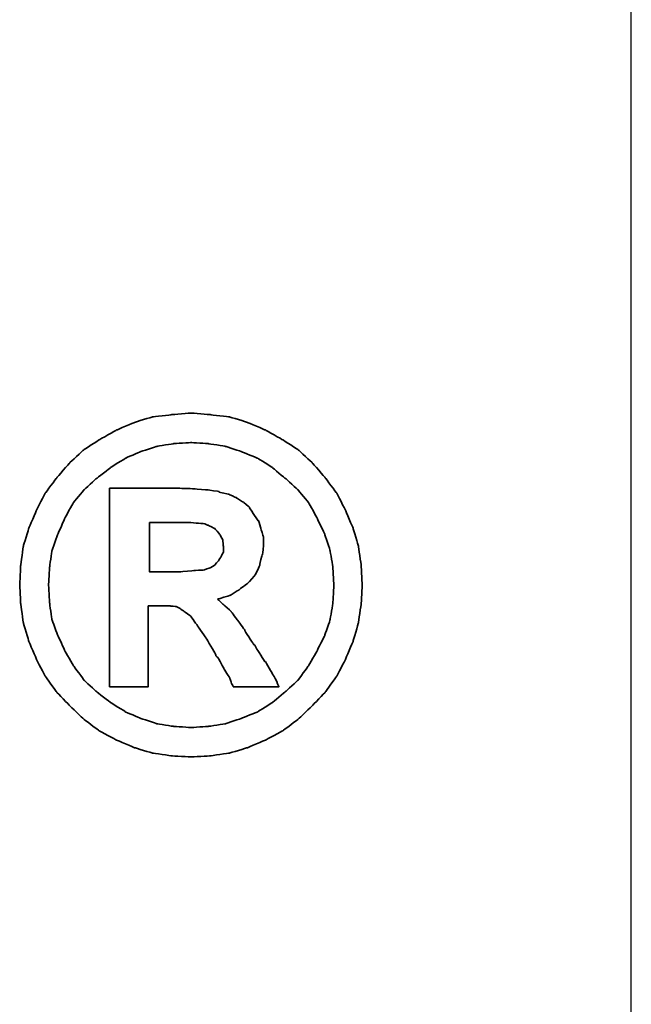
# Model space of a CAD drawing. Header units: millimetres. Extents: x 1805 to 4914, y -1594 to 860.
# Tile 106 of 256: x 2260.39 to 2263.38, y -1245.49 to -1240.67. Entities that reach past the tile are written whole.
import ezdxf

# ---------------------------------------------------------------- set-up
doc = ezdxf.new("R2010")
doc.units = ezdxf.units.MM
doc.layers.get('0').update_dxf_attribs({"linetype": 'CONTINUOUS'})
doc.layers.add('DIM', color=4, linetype='CONTINUOUS')
doc.layers.add('layer 1', color=7, linetype='CONTINUOUS')

# ---------------------------------------------------------------- blocks, each defined once
blk = doc.blocks.new('TBI MOTION logo(完整正式版)')
at = {"layer": 'layer 1', "color": 22, "lineweight": 35}
for points, knots in [([(81.20634, 4.98624), (81.20634, 4.98624), (81.18649, 5.32862), (81.18649, 5.32862), (81.18649, 5.32862), (81.18649, 5.32862), (81.13886, 5.66206), (81.13886, 5.66206), (81.13886, 5.66206), (81.13886, 5.66206), (81.04359, 5.97764), (81.04359, 5.97764), (81.04359, 5.97764), (81.04359, 5.97764), (80.91061, 6.29124), (80.91061, 6.29124), (80.91061, 6.29124), (80.91061, 6.29124), (80.75778, 6.58697), (80.75778, 6.58697), (80.75778, 6.58697), (80.75778, 6.58697), (80.5593, 6.85294), (80.5593, 6.85294), (80.5593, 6.85294), (80.5593, 6.85294), (80.33105, 7.1189), (80.33105, 7.1189), (80.33105, 7.1189), (80.33105, 7.1189), (80.09287, 7.33921), (80.09287, 7.33921), (80.09287, 7.33921), (80.09287, 7.33921), (79.815, 7.51982), (79.815, 7.51982), (79.815, 7.51982), (79.815, 7.51982), (79.51133, 7.69051), (79.51133, 7.69051), (79.51133, 7.69051), (79.51133, 7.69051), (79.19773, 7.8235), (79.19773, 7.8235), (79.19773, 7.8235), (79.19773, 7.8235), (78.88215, 7.91877), (78.88215, 7.91877), (78.88215, 7.91877), (78.88215, 7.91877), (78.54871, 7.95846), (78.54871, 7.95846), (78.54871, 7.95846), (78.54871, 7.95846), (78.21526, 7.98625), (78.21526, 7.98625), (78.21526, 7.98625), (78.21526, 7.98625), (77.87388, 7.95846), (77.87388, 7.95846), (77.87388, 7.95846), (77.87388, 7.95846), (77.54044, 7.91877), (77.54044, 7.91877), (77.54044, 7.91877), (77.54044, 7.91877), (77.22485, 7.8235), (77.22485, 7.8235), (77.22485, 7.8235), (77.22485, 7.8235), (76.91027, 7.69051), (76.91027, 7.69051), (76.91027, 7.69051), (76.91027, 7.69051), (76.6056, 7.51982), (76.6056, 7.51982), (76.6056, 7.51982), (76.6056, 7.51982), (76.32972, 7.33921), (76.32972, 7.33921), (76.32972, 7.33921), (76.32972, 7.33921), (76.09154, 7.1189), (76.09154, 7.1189), (76.09154, 7.1189), (76.09154, 7.1189), (75.86329, 6.85294), (75.86329, 6.85294), (75.86329, 6.85294), (75.86329, 6.85294), (75.66382, 6.58697), (75.66382, 6.58697), (75.66382, 6.58697), (75.66382, 6.58697), (75.51099, 6.29124), (75.51099, 6.29124), (75.51099, 6.29124), (75.51099, 6.29124), (75.37702, 5.97764), (75.37702, 5.97764), (75.37702, 5.97764), (75.37702, 5.97764), (75.28175, 5.66206), (75.28175, 5.66206), (75.28175, 5.66206), (75.28175, 5.66206), (75.23411, 5.32862), (75.23411, 5.32862), (75.23411, 5.32862), (75.23411, 5.32862), (75.21625, 4.98624), (75.21625, 4.98624), (75.21625, 4.98624), (75.21625, 4.98624), (75.23411, 4.6528), (75.23411, 4.6528), (75.23411, 4.6528), (75.23411, 4.6528), (75.28175, 4.32035), (75.28175, 4.32035), (75.28175, 4.32035), (75.28175, 4.32035), (75.37702, 3.99583), (75.37702, 3.99583), (75.37702, 3.99583), (75.37702, 3.99583), (75.51099, 3.68224), (75.51099, 3.68224), (75.51099, 3.68224), (75.51099, 3.68224), (75.66382, 3.38749), (75.66382, 3.38749), (75.66382, 3.38749), (75.66382, 3.38749), (75.86329, 3.10963), (75.86329, 3.10963), (75.86329, 3.10963), (75.86329, 3.10963), (76.09154, 2.87145), (76.09154, 2.87145), (76.09154, 2.87145), (76.09154, 2.87145), (76.32972, 2.6432), (76.32972, 2.6432), (76.32972, 2.6432), (76.32972, 2.6432), (76.6056, 2.43381), (76.6056, 2.43381), (76.6056, 2.43381), (76.6056, 2.43381), (76.91027, 2.27205), (76.91027, 2.27205), (76.91027, 2.27205), (76.91027, 2.27205), (77.22485, 2.13906), (77.22485, 2.13906), (77.22485, 2.13906), (77.22485, 2.13906), (77.54044, 2.0438), (77.54044, 2.0438), (77.54044, 2.0438), (77.54044, 2.0438), (77.87388, 1.99616), (77.87388, 1.99616), (77.87388, 1.99616), (77.87388, 1.99616), (78.21526, 1.97631), (78.21526, 1.97631), (78.21526, 1.97631), (78.21526, 1.97631), (78.54871, 1.99616), (78.54871, 1.99616), (78.54871, 1.99616), (78.54871, 1.99616), (78.88215, 2.0438), (78.88215, 2.0438), (78.88215, 2.0438), (78.88215, 2.0438), (79.19773, 2.13906), (79.19773, 2.13906), (79.19773, 2.13906), (79.19773, 2.13906), (79.51133, 2.27205), (79.51133, 2.27205), (79.51133, 2.27205), (79.51133, 2.27205), (79.815, 2.43381), (79.815, 2.43381), (79.815, 2.43381), (79.815, 2.43381), (80.09287, 2.6432), (80.09287, 2.6432), (80.09287, 2.6432), (80.09287, 2.6432), (80.33105, 2.87145), (80.33105, 2.87145), (80.33105, 2.87145), (80.33105, 2.87145), (80.5593, 3.10963), (80.5593, 3.10963), (80.5593, 3.10963), (80.5593, 3.10963), (80.75778, 3.38749), (80.75778, 3.38749), (80.75778, 3.38749), (80.75778, 3.38749), (80.91061, 3.68224), (80.91061, 3.68224), (80.91061, 3.68224), (80.91061, 3.68224), (81.04359, 3.99583), (81.04359, 3.99583), (81.04359, 3.99583), (81.04359, 3.99583), (81.13886, 4.32035), (81.13886, 4.32035), (81.13886, 4.32035), (81.13886, 4.32035), (81.18649, 4.6528), (81.18649, 4.6528), (81.18649, 4.6528), (81.18649, 4.6528), (81.20634, 4.98624), (81.20634, 4.98624)], [0, 0, 0, 0, 0.01785714, 0.01785714, 0.01785714, 0.01785715, 0.03571429, 0.03571429, 0.03571429, 0.0357143, 0.05357143, 0.05357143, 0.05357143, 0.05357144, 0.07142857, 0.07142857, 0.07142857, 0.07142858, 0.08928571, 0.08928571, 0.08928571, 0.08928572, 0.10714286, 0.10714286, 0.10714286, 0.10714287, 0.125, 0.125, 0.125, 0.12500001, 0.14285714, 0.14285714, 0.14285714, 0.14285715, 0.16071429, 0.16071429, 0.16071429, 0.1607143, 0.17857143, 0.17857143, 0.17857143, 0.17857144, 0.19642857, 0.19642857, 0.19642857, 0.19642858, 0.21428571, 0.21428571, 0.21428571, 0.21428572, 0.23214286, 0.23214286, 0.23214286, 0.23214287, 0.25, 0.25, 0.25, 0.25000001, 0.26785714, 0.26785714, 0.26785714, 0.26785715, 0.28571429, 0.28571429, 0.28571429, 0.2857143, 0.30357143, 0.30357143, 0.30357143, 0.30357144, 0.32142857, 0.32142857, 0.32142857, 0.32142858, 0.33928571, 0.33928571, 0.33928571, 0.33928572, 0.35714286, 0.35714286, 0.35714286, 0.35714287, 0.375, 0.375, 0.375, 0.37500001, 0.39285714, 0.39285714, 0.39285714, 0.39285715, 0.41071429, 0.41071429, 0.41071429, 0.4107143, 0.42857143, 0.42857143, 0.42857143, 0.42857144, 0.44642857, 0.44642857, 0.44642857, 0.44642858, 0.46428571, 0.46428571, 0.46428571, 0.46428572, 0.48214286, 0.48214286, 0.48214286, 0.48214287, 0.5, 0.5, 0.5, 0.50000001, 0.51785714, 0.51785714, 0.51785714, 0.51785715, 0.53571429, 0.53571429, 0.53571429, 0.5357143, 0.55357143, 0.55357143, 0.55357143, 0.55357144, 0.57142857, 0.57142857, 0.57142857, 0.57142858, 0.58928571, 0.58928571, 0.58928571, 0.58928572, 0.60714286, 0.60714286, 0.60714286, 0.60714287, 0.625, 0.625, 0.625, 0.62500001, 0.64285714, 0.64285714, 0.64285714, 0.64285715, 0.66071429, 0.66071429, 0.66071429, 0.6607143, 0.67857143, 0.67857143, 0.67857143, 0.67857144, 0.69642857, 0.69642857, 0.69642857, 0.69642858, 0.71428571, 0.71428571, 0.71428571, 0.71428572, 0.73214286, 0.73214286, 0.73214286, 0.73214287, 0.75, 0.75, 0.75, 0.75000001, 0.76785714, 0.76785714, 0.76785714, 0.76785715, 0.78571429, 0.78571429, 0.78571429, 0.7857143, 0.80357143, 0.80357143, 0.80357143, 0.80357144, 0.82142857, 0.82142857, 0.82142857, 0.82142858, 0.83928571, 0.83928571, 0.83928571, 0.83928572, 0.85714286, 0.85714286, 0.85714286, 0.85714287, 0.875, 0.875, 0.875, 0.87500001, 0.89285714, 0.89285714, 0.89285714, 0.89285715, 0.91071429, 0.91071429, 0.91071429, 0.9107143, 0.92857143, 0.92857143, 0.92857143, 0.92857144, 0.94642857, 0.94642857, 0.94642857, 0.94642858, 0.96428571, 0.96428571, 0.96428571, 0.96428572, 0.98214286, 0.98214286, 0.98214286, 0.98214287, 1, 1, 1, 1]), ([(80.71014, 4.98624), (80.71014, 4.98624), (80.69129, 5.29091), (80.69129, 5.29091), (80.69129, 5.29091), (80.69129, 5.29091), (80.64464, 5.57672), (80.64464, 5.57672), (80.64464, 5.57672), (80.64464, 5.57672), (80.54937, 5.87245), (80.54937, 5.87245), (80.54937, 5.87245), (80.54937, 5.87245), (80.41639, 6.14833), (80.41639, 6.14833), (80.41639, 6.14833), (80.41639, 6.14833), (80.27349, 6.41429), (80.27349, 6.41429), (80.27349, 6.41429), (80.27349, 6.41429), (80.08295, 6.64255), (80.08295, 6.64255), (80.08295, 6.64255), (80.08295, 6.64255), (79.86264, 6.84301), (79.86264, 6.84301), (79.86264, 6.84301), (79.86264, 6.84301), (79.63439, 7.03355), (79.63439, 7.03355), (79.63439, 7.03355), (79.63439, 7.03355), (79.37835, 7.1963), (79.37835, 7.1963), (79.37835, 7.1963), (79.37835, 7.1963), (79.10246, 7.30944), (79.10246, 7.30944), (79.10246, 7.30944), (79.10246, 7.30944), (78.81665, 7.40471), (78.81665, 7.40471), (78.81665, 7.40471), (78.81665, 7.40471), (78.511, 7.45234), (78.511, 7.45234), (78.511, 7.45234), (78.511, 7.45234), (78.21526, 7.47219), (78.21526, 7.47219), (78.21526, 7.47219), (78.21526, 7.47219), (77.9106, 7.45234), (77.9106, 7.45234), (77.9106, 7.45234), (77.9106, 7.45234), (77.61685, 7.40471), (77.61685, 7.40471), (77.61685, 7.40471), (77.61685, 7.40471), (77.32012, 7.30944), (77.32012, 7.30944), (77.32012, 7.30944), (77.32012, 7.30944), (77.06309, 7.1963), (77.06309, 7.1963), (77.06309, 7.1963), (77.06309, 7.1963), (76.80606, 7.03355), (76.80606, 7.03355), (76.80606, 7.03355), (76.80606, 7.03355), (76.55797, 6.84301), (76.55797, 6.84301), (76.55797, 6.84301), (76.55797, 6.84301), (76.34063, 6.64255), (76.34063, 6.64255), (76.34063, 6.64255), (76.34063, 6.64255), (76.1491, 6.41429), (76.1491, 6.41429), (76.1491, 6.41429), (76.1491, 6.41429), (76.0062, 6.14833), (76.0062, 6.14833), (76.0062, 6.14833), (76.0062, 6.14833), (75.88314, 5.87245), (75.88314, 5.87245), (75.88314, 5.87245), (75.88314, 5.87245), (75.77794, 5.57672), (75.77794, 5.57672), (75.77794, 5.57672), (75.77794, 5.57672), (75.73924, 5.29091), (75.73924, 5.29091), (75.73924, 5.29091), (75.73924, 5.29091), (75.72039, 4.98624), (75.72039, 4.98624), (75.72039, 4.98624), (75.72039, 4.98624), (75.73924, 4.67165), (75.73924, 4.67165), (75.73924, 4.67165), (75.73924, 4.67165), (75.77794, 4.37791), (75.77794, 4.37791), (75.77794, 4.37791), (75.77794, 4.37791), (75.88314, 4.10102), (75.88314, 4.10102), (75.88314, 4.10102), (75.88314, 4.10102), (76.0062, 3.83407), (76.0062, 3.83407), (76.0062, 3.83407), (76.0062, 3.83407), (76.15902, 3.56811), (76.15902, 3.56811), (76.15902, 3.56811), (76.15902, 3.56811), (76.34063, 3.32001), (76.34063, 3.32001), (76.34063, 3.32001), (76.34063, 3.32001), (76.55797, 3.11955), (76.55797, 3.11955), (76.55797, 3.11955), (76.55797, 3.11955), (76.80606, 2.92901), (76.80606, 2.92901), (76.80606, 2.92901), (76.80606, 2.92901), (77.06309, 2.76725), (77.06309, 2.76725), (77.06309, 2.76725), (77.06309, 2.76725), (77.32012, 2.65412), (77.32012, 2.65412), (77.32012, 2.65412), (77.32012, 2.65412), (77.61685, 2.55786), (77.61685, 2.55786), (77.61685, 2.55786), (77.61685, 2.55786), (77.9106, 2.51022), (77.9106, 2.51022), (77.9106, 2.51022), (77.9106, 2.51022), (78.21526, 2.49137), (78.21526, 2.49137), (78.21526, 2.49137), (78.21526, 2.49137), (78.511, 2.51022), (78.511, 2.51022), (78.511, 2.51022), (78.511, 2.51022), (78.81665, 2.55786), (78.81665, 2.55786), (78.81665, 2.55786), (78.81665, 2.55786), (79.10246, 2.65412), (79.10246, 2.65412), (79.10246, 2.65412), (79.10246, 2.65412), (79.37835, 2.76725), (79.37835, 2.76725), (79.37835, 2.76725), (79.37835, 2.76725), (79.63439, 2.92901), (79.63439, 2.92901), (79.63439, 2.92901), (79.63439, 2.92901), (79.86264, 3.11955), (79.86264, 3.11955), (79.86264, 3.11955), (79.86264, 3.11955), (80.08295, 3.32001), (80.08295, 3.32001), (80.08295, 3.32001), (80.08295, 3.32001), (80.26356, 3.56811), (80.26356, 3.56811), (80.26356, 3.56811), (80.26356, 3.56811), (80.41639, 3.83407), (80.41639, 3.83407), (80.41639, 3.83407), (80.41639, 3.83407), (80.54937, 4.10102), (80.54937, 4.10102), (80.54937, 4.10102), (80.54937, 4.10102), (80.64464, 4.37791), (80.64464, 4.37791), (80.64464, 4.37791), (80.64464, 4.37791), (80.69129, 4.67165), (80.69129, 4.67165), (80.69129, 4.67165), (80.69129, 4.67165), (80.71014, 4.98624), (80.71014, 4.98624)], [0, 0, 0, 0, 0.01923077, 0.01923077, 0.01923077, 0.01923078, 0.03846154, 0.03846154, 0.03846154, 0.03846155, 0.05769231, 0.05769231, 0.05769231, 0.05769232, 0.07692308, 0.07692308, 0.07692308, 0.07692309, 0.09615385, 0.09615385, 0.09615385, 0.09615386, 0.11538462, 0.11538462, 0.11538462, 0.11538463, 0.13461538, 0.13461538, 0.13461538, 0.13461539, 0.15384615, 0.15384615, 0.15384615, 0.15384616, 0.17307692, 0.17307692, 0.17307692, 0.17307693, 0.19230769, 0.19230769, 0.19230769, 0.1923077, 0.21153846, 0.21153846, 0.21153846, 0.21153847, 0.23076923, 0.23076923, 0.23076923, 0.23076924, 0.25, 0.25, 0.25, 0.25000001, 0.26923077, 0.26923077, 0.26923077, 0.26923078, 0.28846154, 0.28846154, 0.28846154, 0.28846155, 0.30769231, 0.30769231, 0.30769231, 0.30769232, 0.32692308, 0.32692308, 0.32692308, 0.32692309, 0.34615385, 0.34615385, 0.34615385, 0.34615386, 0.36538462, 0.36538462, 0.36538462, 0.36538463, 0.38461538, 0.38461538, 0.38461538, 0.38461539, 0.40384615, 0.40384615, 0.40384615, 0.40384616, 0.42307692, 0.42307692, 0.42307692, 0.42307693, 0.44230769, 0.44230769, 0.44230769, 0.4423077, 0.46153846, 0.46153846, 0.46153846, 0.46153847, 0.48076923, 0.48076923, 0.48076923, 0.48076924, 0.5, 0.5, 0.5, 0.50000001, 0.51923077, 0.51923077, 0.51923077, 0.51923078, 0.53846154, 0.53846154, 0.53846154, 0.53846155, 0.55769231, 0.55769231, 0.55769231, 0.55769232, 0.57692308, 0.57692308, 0.57692308, 0.57692309, 0.59615385, 0.59615385, 0.59615385, 0.59615386, 0.61538462, 0.61538462, 0.61538462, 0.61538463, 0.63461538, 0.63461538, 0.63461538, 0.63461539, 0.65384615, 0.65384615, 0.65384615, 0.65384616, 0.67307692, 0.67307692, 0.67307692, 0.67307693, 0.69230769, 0.69230769, 0.69230769, 0.6923077, 0.71153846, 0.71153846, 0.71153846, 0.71153847, 0.73076923, 0.73076923, 0.73076923, 0.73076924, 0.75, 0.75, 0.75, 0.75000001, 0.76923077, 0.76923077, 0.76923077, 0.76923078, 0.78846154, 0.78846154, 0.78846154, 0.78846155, 0.80769231, 0.80769231, 0.80769231, 0.80769232, 0.82692308, 0.82692308, 0.82692308, 0.82692309, 0.84615385, 0.84615385, 0.84615385, 0.84615386, 0.86538462, 0.86538462, 0.86538462, 0.86538463, 0.88461538, 0.88461538, 0.88461538, 0.88461539, 0.90384615, 0.90384615, 0.90384615, 0.90384616, 0.92307692, 0.92307692, 0.92307692, 0.92307693, 0.94230769, 0.94230769, 0.94230769, 0.9423077, 0.96153846, 0.96153846, 0.96153846, 0.96153847, 0.98076923, 0.98076923, 0.98076923, 0.98076924, 1, 1, 1, 1]), ([(76.78721, 3.2823), (76.78721, 3.2823), (76.78721, 3.32001), (76.78721, 3.32001), (76.78721, 3.32001), (76.78721, 3.32001), (76.78721, 3.42422), (76.78721, 3.42422), (76.78721, 3.42422), (76.78721, 3.42422), (76.78721, 3.59689), (76.78721, 3.59689), (76.78721, 3.59689), (76.78721, 3.59689), (76.78721, 3.80529), (76.78721, 3.80529), (76.78721, 3.80529), (76.78721, 3.80529), (76.78721, 4.0524), (76.78721, 4.0524), (76.78721, 4.0524), (76.78721, 4.0524), (76.78721, 4.32035), (76.78721, 4.32035), (76.78721, 4.32035), (76.78721, 4.32035), (76.78721, 4.92868), (76.78721, 4.92868), (76.78721, 4.92868), (76.78721, 4.92868), (76.78721, 5.53801), (76.78721, 5.53801), (76.78721, 5.53801), (76.78721, 5.53801), (76.78721, 5.82482), (76.78721, 5.82482), (76.78721, 5.82482), (76.78721, 5.82482), (76.78721, 6.07291), (76.78721, 6.07291), (76.78721, 6.07291), (76.78721, 6.07291), (76.78721, 6.30017), (76.78721, 6.30017), (76.78721, 6.30017), (76.78721, 6.30017), (76.78721, 6.45399), (76.78721, 6.45399), (76.78721, 6.45399), (76.78721, 6.45399), (76.78721, 6.5572), (76.78721, 6.5572), (76.78721, 6.5572), (76.78721, 6.5572), (76.78721, 6.59689), (76.78721, 6.59689), (76.78721, 6.59689), (76.78721, 6.59689), (76.78721, 6.67232), (76.78721, 6.67232), (76.78721, 6.67232), (76.78721, 6.67232), (76.8537, 6.67232), (76.8537, 6.67232), (76.8537, 6.67232), (76.8537, 6.67232), (76.87355, 6.67232), (76.87355, 6.67232), (76.87355, 6.67232), (76.87355, 6.67232), (76.91027, 6.67232), (76.91027, 6.67232), (76.91027, 6.67232), (76.91027, 6.67232), (77.04424, 6.67232), (77.04424, 6.67232), (77.04424, 6.67232), (77.04424, 6.67232), (77.22485, 6.67232), (77.22485, 6.67232), (77.22485, 6.67232), (77.22485, 6.67232), (77.43524, 6.67232), (77.43524, 6.67232), (77.43524, 6.67232), (77.43524, 6.67232), (77.65357, 6.67232), (77.65357, 6.67232), (77.65357, 6.67232), (77.65357, 6.67232), (77.82625, 6.67232), (77.82625, 6.67232), (77.82625, 6.67232), (77.82625, 6.67232), (77.94037, 6.67232), (77.94037, 6.67232), (77.94037, 6.67232), (77.94037, 6.67232), (77.97709, 6.67232), (77.97709, 6.67232), (77.97709, 6.67232), (77.97709, 6.67232), (77.99694, 6.67232), (77.99694, 6.67232), (77.99694, 6.67232), (77.99694, 6.67232), (78.00686, 6.67232), (78.00686, 6.67232), (78.00686, 6.67232), (78.00686, 6.67232), (78.28275, 6.6624), (78.28275, 6.6624), (78.28275, 6.6624), (78.28275, 6.6624), (78.50107, 6.64255), (78.50107, 6.64255), (78.50107, 6.64255), (78.50107, 6.64255), (78.511, 6.64255), (78.511, 6.64255), (78.511, 6.64255), (78.511, 6.64255), (78.70154, 6.61476), (78.70154, 6.61476), (78.70154, 6.61476), (78.70154, 6.61476), (78.70154, 6.60483), (78.70154, 6.60483), (78.70154, 6.60483), (78.70154, 6.60483), (78.86429, 6.56713), (78.86429, 6.56713), (78.86429, 6.56713), (78.86429, 6.56713), (78.87223, 6.56713), (78.87223, 6.56713), (78.87223, 6.56713), (78.87223, 6.56713), (78.99727, 6.51056), (78.99727, 6.51056), (78.99727, 6.51056), (78.99727, 6.51056), (79.00719, 6.51056), (79.00719, 6.51056), (79.00719, 6.51056), (79.00719, 6.51056), (79.00719, 6.50162), (79.00719, 6.50162), (79.00719, 6.50162), (79.00719, 6.50162), (79.1104, 6.43415), (79.1104, 6.43415), (79.1104, 6.43415), (79.1104, 6.43415), (79.12132, 6.43415), (79.12132, 6.43415), (79.12132, 6.43415), (79.12132, 6.43415), (79.22552, 6.34781), (79.22552, 6.34781), (79.22552, 6.34781), (79.22552, 6.34781), (79.23544, 6.33888), (79.23544, 6.33888), (79.23544, 6.33888), (79.23544, 6.33888), (79.23544, 6.32895), (79.23544, 6.32895), (79.23544, 6.32895), (79.23544, 6.32895), (79.31087, 6.21483), (79.31087, 6.21483), (79.31087, 6.21483), (79.31087, 6.21483), (79.38629, 6.1007), (79.38629, 6.1007), (79.38629, 6.1007), (79.38629, 6.1007), (79.3972, 6.1007), (79.3972, 6.1007), (79.3972, 6.1007), (79.3972, 6.1007), (79.3972, 6.09078), (79.3972, 6.09078), (79.3972, 6.09078), (79.3972, 6.09078), (79.43392, 5.97764), (79.43392, 5.97764), (79.43392, 5.97764), (79.43392, 5.97764), (79.43392, 5.96772), (79.43392, 5.96772), (79.43392, 5.96772), (79.43392, 5.96772), (79.47362, 5.83474), (79.47362, 5.83474), (79.47362, 5.83474), (79.47362, 5.83474), (79.48156, 5.82482), (79.48156, 5.82482), (79.48156, 5.82482), (79.48156, 5.82482), (79.48156, 5.69977), (79.48156, 5.69977), (79.48156, 5.69977), (79.48156, 5.69977), (79.48156, 5.69183), (79.48156, 5.69183), (79.48156, 5.69183), (79.48156, 5.69183), (79.4637, 5.51915), (79.4637, 5.51915), (79.4637, 5.51915), (79.4637, 5.51915), (79.4637, 5.51122), (79.4637, 5.51122), (79.4637, 5.51122), (79.4637, 5.51122), (79.45377, 5.51122), (79.45377, 5.51122), (79.45377, 5.51122), (79.45377, 5.51122), (79.41507, 5.34847), (79.41507, 5.34847), (79.41507, 5.34847), (79.41507, 5.34847), (79.41507, 5.33854), (79.41507, 5.33854), (79.41507, 5.33854), (79.41507, 5.33854), (79.41507, 5.32862), (79.41507, 5.32862), (79.41507, 5.32862), (79.41507, 5.32862), (79.33865, 5.16785), (79.33865, 5.16785), (79.33865, 5.16785), (79.33865, 5.16785), (79.33071, 5.15693), (79.33071, 5.15693), (79.33071, 5.15693), (79.33071, 5.15693), (79.2156, 5.02495), (79.2156, 5.02495), (79.2156, 5.02495), (79.2156, 5.02495), (79.20567, 5.01502), (79.20567, 5.01502), (79.20567, 5.01502), (79.20567, 5.01502), (79.05483, 4.89991), (79.05483, 4.89991), (79.05483, 4.89991), (79.05483, 4.89991), (79.04491, 4.89197), (79.04491, 4.89197), (79.04491, 4.89197), (79.04491, 4.89197), (78.89208, 4.7967), (78.89208, 4.7967), (78.89208, 4.7967), (78.89208, 4.7967), (78.88215, 4.7967), (78.88215, 4.7967), (78.88215, 4.7967), (78.88215, 4.7967), (78.69161, 4.73913), (78.69161, 4.73913), (78.69161, 4.73913), (78.69161, 4.73913), (78.68169, 4.73913), (78.68169, 4.73913), (78.68169, 4.73913), (78.68169, 4.73913), (78.68169, 4.72921), (78.68169, 4.72921), (78.68169, 4.72921), (78.68169, 4.72921), (78.78688, 4.63394), (78.78688, 4.63394), (78.78688, 4.63394), (78.78688, 4.63394), (78.902, 4.52875), (78.902, 4.52875), (78.902, 4.52875), (78.902, 4.52875), (78.91093, 4.52081), (78.91093, 4.52081), (78.91093, 4.52081), (78.91093, 4.52081), (79.02506, 4.36798), (79.02506, 4.36798), (79.02506, 4.36798), (79.02506, 4.36798), (79.1501, 4.1953), (79.1501, 4.1953), (79.1501, 4.1953), (79.1501, 4.1953), (79.1501, 4.18736), (79.1501, 4.18736), (79.1501, 4.18736), (79.1501, 4.18736), (79.29201, 3.96705), (79.29201, 3.96705), (79.29201, 3.96705), (79.29201, 3.96705), (79.31087, 3.93828), (79.31087, 3.93828), (79.31087, 3.93828), (79.31087, 3.93828), (79.32079, 3.93828), (79.32079, 3.93828), (79.32079, 3.93828), (79.32079, 3.93828), (79.3585, 3.87178), (79.3585, 3.87178), (79.3585, 3.87178), (79.3585, 3.87178), (79.50141, 3.64353), (79.50141, 3.64353), (79.50141, 3.64353), (79.50141, 3.64353), (79.51133, 3.64353), (79.51133, 3.64353), (79.51133, 3.64353), (79.51133, 3.64353), (79.64431, 3.41528), (79.64431, 3.41528), (79.64431, 3.41528), (79.64431, 3.41528), (79.68202, 3.3478), (79.68202, 3.3478), (79.68202, 3.3478), (79.68202, 3.3478), (79.70187, 3.31009), (79.70187, 3.31009), (79.70187, 3.31009), (79.70187, 3.31009), (79.7495, 3.2049), (79.7495, 3.2049), (79.7495, 3.2049), (79.7495, 3.2049), (79.64431, 3.2049), (79.64431, 3.2049), (79.64431, 3.2049), (79.64431, 3.2049), (79.62546, 3.2049), (79.62546, 3.2049), (79.62546, 3.2049), (79.62546, 3.2049), (79.53912, 3.2049), (79.53912, 3.2049), (79.53912, 3.2049), (79.53912, 3.2049), (79.31087, 3.2049), (79.31087, 3.2049), (79.31087, 3.2049), (79.31087, 3.2049), (79.08262, 3.2049), (79.08262, 3.2049), (79.08262, 3.2049), (79.08262, 3.2049), (79.00719, 3.2049), (79.00719, 3.2049), (79.00719, 3.2049), (79.00719, 3.2049), (78.98735, 3.2049), (78.98735, 3.2049), (78.98735, 3.2049), (78.98735, 3.2049), (78.94964, 3.2049), (78.94964, 3.2049), (78.94964, 3.2049), (78.94964, 3.2049), (78.92979, 3.24459), (78.92979, 3.24459), (78.92979, 3.24459), (78.92979, 3.24459), (78.91093, 3.2823), (78.91093, 3.2823), (78.91093, 3.2823), (78.91093, 3.2823), (78.91093, 3.29223), (78.91093, 3.29223), (78.91093, 3.29223), (78.91093, 3.29223), (78.89208, 3.3478), (78.89208, 3.3478), (78.89208, 3.3478), (78.89208, 3.3478), (78.78688, 3.52048), (78.78688, 3.52048), (78.78688, 3.52048), (78.78688, 3.52048), (78.69161, 3.7001), (78.69161, 3.7001), (78.69161, 3.7001), (78.69161, 3.7001), (78.6539, 3.7388), (78.6539, 3.7388), (78.6539, 3.7388), (78.6539, 3.7388), (78.64398, 3.74873), (78.64398, 3.74873), (78.64398, 3.74873), (78.64398, 3.74873), (78.64398, 3.75766), (78.64398, 3.75766), (78.64398, 3.75766), (78.64398, 3.75766), (78.63405, 3.78644), (78.63405, 3.78644), (78.63405, 3.78644), (78.63405, 3.78644), (78.48321, 4.04347), (78.48321, 4.04347), (78.48321, 4.04347), (78.48321, 4.04347), (78.33038, 4.2618), (78.33038, 4.2618), (78.33038, 4.2618), (78.33038, 4.2618), (78.20732, 4.43447), (78.20732, 4.43447), (78.20732, 4.43447), (78.20732, 4.43447), (78.09221, 4.52081), (78.09221, 4.52081), (78.09221, 4.52081), (78.09221, 4.52081), (78.02472, 4.56845), (78.02472, 4.56845), (78.02472, 4.56845), (78.02472, 4.56845), (77.9493, 4.60616), (77.9493, 4.60616), (77.9493, 4.60616), (77.9493, 4.60616), (77.8451, 4.61608), (77.8451, 4.61608), (77.8451, 4.61608), (77.8451, 4.61608), (77.71113, 4.61608), (77.71113, 4.61608), (77.71113, 4.61608), (77.71113, 4.61608), (77.69128, 4.61608), (77.69128, 4.61608), (77.69128, 4.61608), (77.69128, 4.61608), (77.67342, 4.61608), (77.67342, 4.61608), (77.67342, 4.61608), (77.67342, 4.61608), (77.5583, 4.61608), (77.5583, 4.61608), (77.5583, 4.61608), (77.5583, 4.61608), (77.46303, 4.61608), (77.46303, 4.61608), (77.46303, 4.61608), (77.46303, 4.61608), (77.46303, 4.54761), (77.46303, 4.54761), (77.46303, 4.54761), (77.46303, 4.54761), (77.46303, 4.47318), (77.46303, 4.47318), (77.46303, 4.47318), (77.46303, 4.47318), (77.46303, 4.24294), (77.46303, 4.24294), (77.46303, 4.24294), (77.46303, 4.24294), (77.46303, 3.99583), (77.46303, 3.99583), (77.46303, 3.99583), (77.46303, 3.99583), (77.46303, 3.72888), (77.46303, 3.72888), (77.46303, 3.72888), (77.46303, 3.72888), (77.46303, 3.51055), (77.46303, 3.51055), (77.46303, 3.51055), (77.46303, 3.51055), (77.46303, 3.42422), (77.46303, 3.42422), (77.46303, 3.42422), (77.46303, 3.42422), (77.46303, 3.35773), (77.46303, 3.35773), (77.46303, 3.35773), (77.46303, 3.35773), (77.46303, 3.30017), (77.46303, 3.30017), (77.46303, 3.30017), (77.46303, 3.30017), (77.46303, 3.2823), (77.46303, 3.2823), (77.46303, 3.2823), (77.46303, 3.2823), (77.46303, 3.2049), (77.46303, 3.2049), (77.46303, 3.2049), (77.46303, 3.2049), (77.39753, 3.2049), (77.39753, 3.2049), (77.39753, 3.2049), (77.39753, 3.2049), (77.37768, 3.2049), (77.37768, 3.2049), (77.37768, 3.2049), (77.37768, 3.2049), (77.32012, 3.2049), (77.32012, 3.2049), (77.32012, 3.2049), (77.32012, 3.2049), (77.12165, 3.2049), (77.12165, 3.2049), (77.12165, 3.2049), (77.12165, 3.2049), (76.94897, 3.2049), (76.94897, 3.2049), (76.94897, 3.2049), (76.94897, 3.2049), (76.8924, 3.2049), (76.8924, 3.2049), (76.8924, 3.2049), (76.8924, 3.2049), (76.8537, 3.2049), (76.8537, 3.2049), (76.8537, 3.2049), (76.8537, 3.2049), (76.78721, 3.2049), (76.78721, 3.2049), (76.78721, 3.2049), (76.78721, 3.2049), (76.78721, 3.2823), (76.78721, 3.2823)], [0, 0, 0, 0, 0.00740741, 0.00740741, 0.00740741, 0.00740742, 0.01481481, 0.01481481, 0.01481481, 0.01481482, 0.02222222, 0.02222222, 0.02222222, 0.02222223, 0.02962963, 0.02962963, 0.02962963, 0.02962964, 0.03703704, 0.03703704, 0.03703704, 0.03703705, 0.04444444, 0.04444444, 0.04444444, 0.04444445, 0.05185185, 0.05185185, 0.05185185, 0.05185186, 0.05925926, 0.05925926, 0.05925926, 0.05925927, 0.06666667, 0.06666667, 0.06666667, 0.06666668, 0.07407407, 0.07407407, 0.07407407, 0.07407408, 0.08148148, 0.08148148, 0.08148148, 0.08148149, 0.08888889, 0.08888889, 0.08888889, 0.0888889, 0.0962963, 0.0962963, 0.0962963, 0.09629631, 0.1037037, 0.1037037, 0.1037037, 0.10370371, 0.11111111, 0.11111111, 0.11111111, 0.11111112, 0.11851852, 0.11851852, 0.11851852, 0.11851853, 0.12592593, 0.12592593, 0.12592593, 0.12592594, 0.13333333, 0.13333333, 0.13333333, 0.13333334, 0.14074074, 0.14074074, 0.14074074, 0.14074075, 0.14814815, 0.14814815, 0.14814815, 0.14814816, 0.15555556, 0.15555556, 0.15555556, 0.15555557, 0.16296296, 0.16296296, 0.16296296, 0.16296297, 0.17037037, 0.17037037, 0.17037037, 0.17037038, 0.17777778, 0.17777778, 0.17777778, 0.17777779, 0.18518519, 0.18518519, 0.18518519, 0.1851852, 0.19259259, 0.19259259, 0.19259259, 0.1925926, 0.2, 0.2, 0.2, 0.20000001, 0.20740741, 0.20740741, 0.20740741, 0.20740742, 0.21481481, 0.21481481, 0.21481481, 0.21481482, 0.22222222, 0.22222222, 0.22222222, 0.22222223, 0.22962963, 0.22962963, 0.22962963, 0.22962964, 0.23703704, 0.23703704, 0.23703704, 0.23703705, 0.24444444, 0.24444444, 0.24444444, 0.24444445, 0.25185185, 0.25185185, 0.25185185, 0.25185186, 0.25925926, 0.25925926, 0.25925926, 0.25925927, 0.26666667, 0.26666667, 0.26666667, 0.26666668, 0.27407407, 0.27407407, 0.27407407, 0.27407408, 0.28148148, 0.28148148, 0.28148148, 0.28148149, 0.28888889, 0.28888889, 0.28888889, 0.2888889, 0.2962963, 0.2962963, 0.2962963, 0.29629631, 0.3037037, 0.3037037, 0.3037037, 0.30370371, 0.31111111, 0.31111111, 0.31111111, 0.31111112, 0.31851852, 0.31851852, 0.31851852, 0.31851853, 0.32592593, 0.32592593, 0.32592593, 0.32592594, 0.33333333, 0.33333333, 0.33333333, 0.33333334, 0.34074074, 0.34074074, 0.34074074, 0.34074075, 0.34814815, 0.34814815, 0.34814815, 0.34814816, 0.35555556, 0.35555556, 0.35555556, 0.35555557, 0.36296296, 0.36296296, 0.36296296, 0.36296297, 0.37037037, 0.37037037, 0.37037037, 0.37037038, 0.37777778, 0.37777778, 0.37777778, 0.37777779, 0.38518519, 0.38518519, 0.38518519, 0.3851852, 0.39259259, 0.39259259, 0.39259259, 0.3925926, 0.4, 0.4, 0.4, 0.40000001, 0.40740741, 0.40740741, 0.40740741, 0.40740742, 0.41481481, 0.41481481, 0.41481481, 0.41481482, 0.42222222, 0.42222222, 0.42222222, 0.42222223, 0.42962963, 0.42962963, 0.42962963, 0.42962964, 0.43703704, 0.43703704, 0.43703704, 0.43703705, 0.44444444, 0.44444444, 0.44444444, 0.44444445, 0.45185185, 0.45185185, 0.45185185, 0.45185186, 0.45925926, 0.45925926, 0.45925926, 0.45925927, 0.46666667, 0.46666667, 0.46666667, 0.46666668, 0.47407407, 0.47407407, 0.47407407, 0.47407408, 0.48148148, 0.48148148, 0.48148148, 0.48148149, 0.48888889, 0.48888889, 0.48888889, 0.4888889, 0.4962963, 0.4962963, 0.4962963, 0.49629631, 0.5037037, 0.5037037, 0.5037037, 0.50370371, 0.51111111, 0.51111111, 0.51111111, 0.51111112, 0.51851852, 0.51851852, 0.51851852, 0.51851853, 0.52592593, 0.52592593, 0.52592593, 0.52592594, 0.53333333, 0.53333333, 0.53333333, 0.53333334, 0.54074074, 0.54074074, 0.54074074, 0.54074075, 0.54814815, 0.54814815, 0.54814815, 0.54814816, 0.55555556, 0.55555556, 0.55555556, 0.55555557, 0.56296296, 0.56296296, 0.56296296, 0.56296297, 0.57037037, 0.57037037, 0.57037037, 0.57037038, 0.57777778, 0.57777778, 0.57777778, 0.57777779, 0.58518519, 0.58518519, 0.58518519, 0.5851852, 0.59259259, 0.59259259, 0.59259259, 0.5925926, 0.6, 0.6, 0.6, 0.60000001, 0.60740741, 0.60740741, 0.60740741, 0.60740742, 0.61481481, 0.61481481, 0.61481481, 0.61481482, 0.62222222, 0.62222222, 0.62222222, 0.62222223, 0.62962963, 0.62962963, 0.62962963, 0.62962964, 0.63703704, 0.63703704, 0.63703704, 0.63703705, 0.64444444, 0.64444444, 0.64444444, 0.64444445, 0.65185185, 0.65185185, 0.65185185, 0.65185186, 0.65925926, 0.65925926, 0.65925926, 0.65925927, 0.66666667, 0.66666667, 0.66666667, 0.66666668, 0.67407407, 0.67407407, 0.67407407, 0.67407408, 0.68148148, 0.68148148, 0.68148148, 0.68148149, 0.68888889, 0.68888889, 0.68888889, 0.6888889, 0.6962963, 0.6962963, 0.6962963, 0.69629631, 0.7037037, 0.7037037, 0.7037037, 0.70370371, 0.71111111, 0.71111111, 0.71111111, 0.71111112, 0.71851852, 0.71851852, 0.71851852, 0.71851853, 0.72592593, 0.72592593, 0.72592593, 0.72592594, 0.73333333, 0.73333333, 0.73333333, 0.73333334, 0.74074074, 0.74074074, 0.74074074, 0.74074075, 0.74814815, 0.74814815, 0.74814815, 0.74814816, 0.75555556, 0.75555556, 0.75555556, 0.75555557, 0.76296296, 0.76296296, 0.76296296, 0.76296297, 0.77037037, 0.77037037, 0.77037037, 0.77037038, 0.77777778, 0.77777778, 0.77777778, 0.77777779, 0.78518519, 0.78518519, 0.78518519, 0.7851852, 0.79259259, 0.79259259, 0.79259259, 0.7925926, 0.8, 0.8, 0.8, 0.80000001, 0.80740741, 0.80740741, 0.80740741, 0.80740742, 0.81481481, 0.81481481, 0.81481481, 0.81481482, 0.82222222, 0.82222222, 0.82222222, 0.82222223, 0.82962963, 0.82962963, 0.82962963, 0.82962964, 0.83703704, 0.83703704, 0.83703704, 0.83703705, 0.84444444, 0.84444444, 0.84444444, 0.84444445, 0.85185185, 0.85185185, 0.85185185, 0.85185186, 0.85925926, 0.85925926, 0.85925926, 0.85925927, 0.86666667, 0.86666667, 0.86666667, 0.86666668, 0.87407407, 0.87407407, 0.87407407, 0.87407408, 0.88148148, 0.88148148, 0.88148148, 0.88148149, 0.88888889, 0.88888889, 0.88888889, 0.8888889, 0.8962963, 0.8962963, 0.8962963, 0.89629631, 0.9037037, 0.9037037, 0.9037037, 0.90370371, 0.91111111, 0.91111111, 0.91111111, 0.91111112, 0.91851852, 0.91851852, 0.91851852, 0.91851853, 0.92592593, 0.92592593, 0.92592593, 0.92592594, 0.93333333, 0.93333333, 0.93333333, 0.93333334, 0.94074074, 0.94074074, 0.94074074, 0.94074075, 0.94814815, 0.94814815, 0.94814815, 0.94814816, 0.95555556, 0.95555556, 0.95555556, 0.95555557, 0.96296296, 0.96296296, 0.96296296, 0.96296297, 0.97037037, 0.97037037, 0.97037037, 0.97037038, 0.97777778, 0.97777778, 0.97777778, 0.97777779, 0.98518519, 0.98518519, 0.98518519, 0.9851852, 0.99259259, 0.99259259, 0.99259259, 0.9925926, 1, 1, 1, 1]), ([(77.48288, 6.07291), (77.48288, 6.07291), (77.48288, 5.99551), (77.48288, 5.99551), (77.48288, 5.99551), (77.48288, 5.99551), (77.48288, 5.82482), (77.48288, 5.82482), (77.48288, 5.82482), (77.48288, 5.82482), (77.48288, 5.63328), (77.48288, 5.63328), (77.48288, 5.63328), (77.48288, 5.63328), (77.48288, 5.46358), (77.48288, 5.46358), (77.48288, 5.46358), (77.48288, 5.46358), (77.48288, 5.29091), (77.48288, 5.29091), (77.48288, 5.29091), (77.48288, 5.29091), (77.48288, 5.21449), (77.48288, 5.21449), (77.48288, 5.21449), (77.48288, 5.21449), (77.50074, 5.21449), (77.50074, 5.21449), (77.50074, 5.21449), (77.50074, 5.21449), (77.71113, 5.21449), (77.71113, 5.21449), (77.71113, 5.21449), (77.71113, 5.21449), (77.94037, 5.21449), (77.94037, 5.21449), (77.94037, 5.21449), (77.94037, 5.21449), (78.01579, 5.21449), (78.01579, 5.21449), (78.01579, 5.21449), (78.01579, 5.21449), (78.03465, 5.21449), (78.03465, 5.21449), (78.03465, 5.21449), (78.03465, 5.21449), (78.2629, 5.23335), (78.2629, 5.23335), (78.2629, 5.23335), (78.2629, 5.23335), (78.42565, 5.24327), (78.42565, 5.24327), (78.42565, 5.24327), (78.42565, 5.24327), (78.54871, 5.28098), (78.54871, 5.28098), (78.54871, 5.28098), (78.54871, 5.28098), (78.62611, 5.32862), (78.62611, 5.32862), (78.62611, 5.32862), (78.62611, 5.32862), (78.69161, 5.40503), (78.69161, 5.40503), (78.69161, 5.40503), (78.69161, 5.40503), (78.73925, 5.48145), (78.73925, 5.48145), (78.73925, 5.48145), (78.73925, 5.48145), (78.77696, 5.55885), (78.77696, 5.55885), (78.77696, 5.55885), (78.77696, 5.55885), (78.77696, 5.65214), (78.77696, 5.65214), (78.77696, 5.65214), (78.77696, 5.65214), (78.76902, 5.76726), (78.76902, 5.76726), (78.76902, 5.76726), (78.76902, 5.76726), (78.71146, 5.87245), (78.71146, 5.87245), (78.71146, 5.87245), (78.71146, 5.87245), (78.62611, 5.96772), (78.62611, 5.96772), (78.62611, 5.96772), (78.62611, 5.96772), (78.511, 6.02528), (78.511, 6.02528), (78.511, 6.02528), (78.511, 6.02528), (78.44451, 6.05306), (78.44451, 6.05306), (78.44451, 6.05306), (78.44451, 6.05306), (78.32046, 6.06299), (78.32046, 6.06299), (78.32046, 6.06299), (78.32046, 6.06299), (78.18748, 6.07291), (78.18748, 6.07291), (78.18748, 6.07291), (78.18748, 6.07291), (77.99694, 6.07291), (77.99694, 6.07291), (77.99694, 6.07291), (77.99694, 6.07291), (77.97709, 6.07291), (77.97709, 6.07291), (77.97709, 6.07291), (77.97709, 6.07291), (77.90167, 6.07291), (77.90167, 6.07291), (77.90167, 6.07291), (77.90167, 6.07291), (77.69128, 6.07291), (77.69128, 6.07291), (77.69128, 6.07291), (77.69128, 6.07291), (77.50074, 6.07291), (77.50074, 6.07291), (77.50074, 6.07291), (77.50074, 6.07291), (77.48288, 6.07291), (77.48288, 6.07291)], [0, 0, 0, 0, 0.03125, 0.03125, 0.03125, 0.03125001, 0.0625, 0.0625, 0.0625, 0.06250001, 0.09375, 0.09375, 0.09375, 0.09375001, 0.125, 0.125, 0.125, 0.12500001, 0.15625, 0.15625, 0.15625, 0.15625001, 0.1875, 0.1875, 0.1875, 0.18750001, 0.21875, 0.21875, 0.21875, 0.21875001, 0.25, 0.25, 0.25, 0.25000001, 0.28125, 0.28125, 0.28125, 0.28125001, 0.3125, 0.3125, 0.3125, 0.31250001, 0.34375, 0.34375, 0.34375, 0.34375001, 0.375, 0.375, 0.375, 0.37500001, 0.40625, 0.40625, 0.40625, 0.40625001, 0.4375, 0.4375, 0.4375, 0.43750001, 0.46875, 0.46875, 0.46875, 0.46875001, 0.5, 0.5, 0.5, 0.50000001, 0.53125, 0.53125, 0.53125, 0.53125001, 0.5625, 0.5625, 0.5625, 0.56250001, 0.59375, 0.59375, 0.59375, 0.59375001, 0.625, 0.625, 0.625, 0.62500001, 0.65625, 0.65625, 0.65625, 0.65625001, 0.6875, 0.6875, 0.6875, 0.68750001, 0.71875, 0.71875, 0.71875, 0.71875001, 0.75, 0.75, 0.75, 0.75000001, 0.78125, 0.78125, 0.78125, 0.78125001, 0.8125, 0.8125, 0.8125, 0.81250001, 0.84375, 0.84375, 0.84375, 0.84375001, 0.875, 0.875, 0.875, 0.87500001, 0.90625, 0.90625, 0.90625, 0.90625001, 0.9375, 0.9375, 0.9375, 0.93750001, 0.96875, 0.96875, 0.96875, 0.96875001, 1, 1, 1, 1])]:
    blk.add_open_spline(points, degree=3, knots=knots, dxfattribs=at)

msp = doc.modelspace()

# ---------------------------------------------------------------- linework, layer by layer
msp.add_line((2263.3815, -1273.3089), (2263.3815, -1182.8217))

# ---------------------------------------------------------------- block references
at = {"layer": 'DIM', "color": 7, "xscale": 0.2802190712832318, "yscale": 0.2802190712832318, "zscale": 0.2802190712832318}
msp.add_blockref('TBI MOTION logo(完整正式版)', (2239.3082, -1244.8326), dxfattribs=at)

doc.saveas('drawing.dxf')
